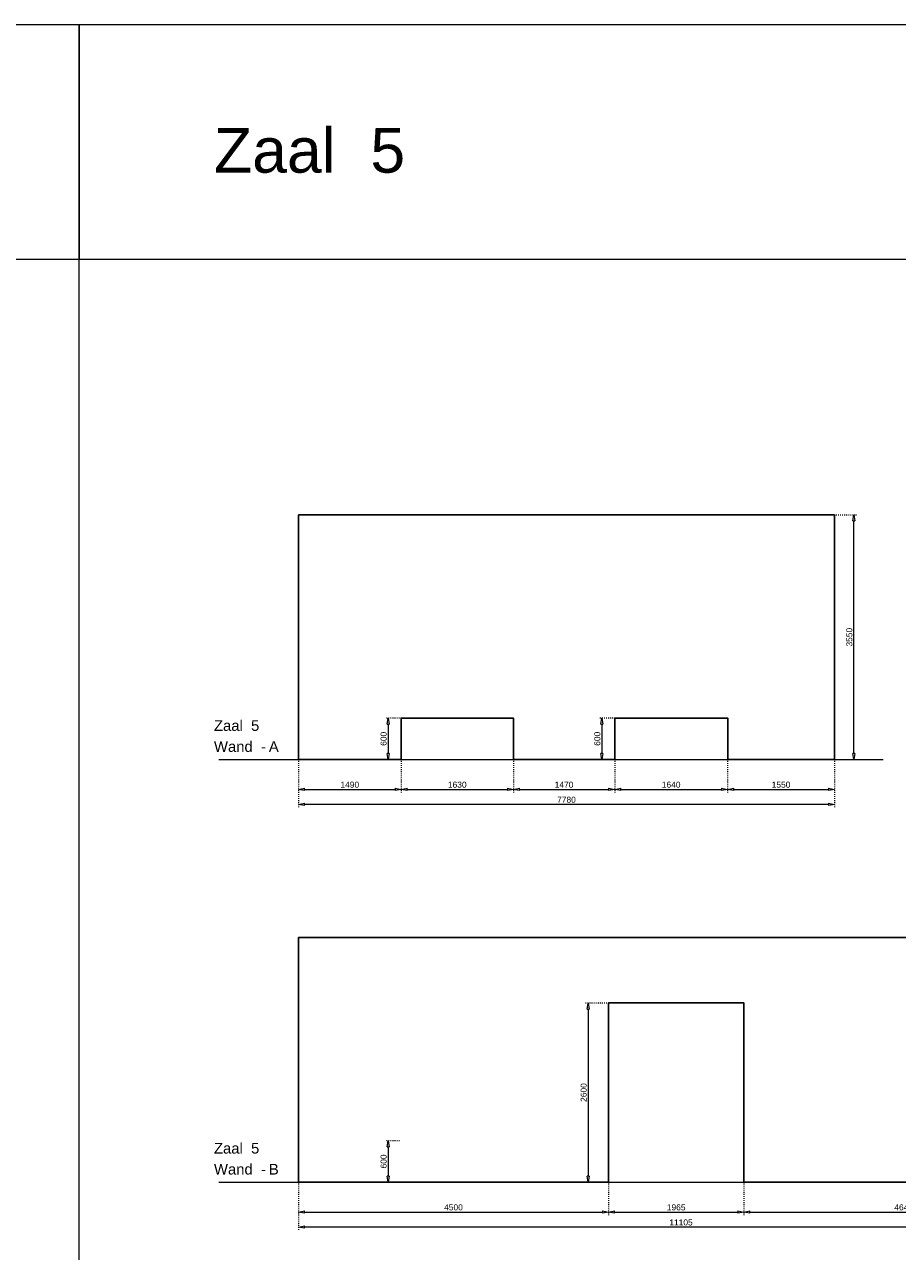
# Model space of a CAD drawing. Header units: millimetres. Extents: x 91086 to 300562, y -68316 to 28747.
# Tile 42 of 61: x 196593 to 209264, y 10935 to 28747. Entities that reach past the tile are written whole.
import ezdxf

# ---------------------------------------------------------------- set-up
doc = ezdxf.new("R2010")
doc.units = ezdxf.units.MM
doc.linetypes.add('ACAD_ISO03W100', pattern=[30, 12, -18])
doc.layers.get('Defpoints').update_dxf_attribs({"lineweight": 0})
for name, color, linetype, lineweight in [('25-Staal-B', 150, 'Continuous', 25), ('^ 0-Staal-txt', 7, 'Continuous', 0), ('Layer1', 252, 'Continuous', 0)]:
    doc.layers.add(name, color=color, linetype=linetype, lineweight=lineweight)
doc.styles.add('Arial', font='arial.ttf')
doc.dimstyles.new('dim-11', dxfattribs={"dimscale": 35, "dimtxt": 2.5, "dimasz": 2.5, "dimexe": 1.25, "dimexo": 0.625, "dimtad": 1, "dimdec": 0, "dimtxsty": 'Arial', "dimblk": 'CLOSEDBLANK', "dimcen": 3, "dimclrd": 252, "dimclre": 252, "dimclrt": 7, "dimadec": 0, "dimazin": 0, "dimtfac": 1, "dimtdec": 0, "dimtmove": 0, "dimatfit": 3, "dimldrblk": 'CLOSEDBLANK', "dimfxl": 1, "dimlwd": 0, "dimlwe": 0, "dimarcsym": 0})

# ---------------------------------------------------------------- blocks, each defined once
blk = doc.blocks.new('_ClosedBlank')
at = {"color": 0, "linetype": 'ByBlock', "lineweight": -2}
for p, q in [((-1, 0.17), (0, 0)), ((-1, 0.17), (-1, -0.17)), ((0, 0), (-1, -0.17))]:
    blk.add_line(p, q, dxfattribs=at)
blk = doc.blocks.new('*D120')
at = {"layer": '25-Staal-B', "color": 252, "linetype": 'ACAD_ISO03W100', "lineweight": 0, "transparency": 16777216}
for p, q in [((200569, 18056), (200569, 17600)), ((202059, 18056), (202059, 17600))]:
    blk.add_line(p, q, dxfattribs=at)
at = {"layer": '25-Staal-B', "color": 252, "lineweight": 0, "transparency": 16777216}
blk.add_line((200657, 17644), (201972, 17644), dxfattribs=at)
at = {"layer": 'Defpoints', "color": 0, "transparency": 16777216}
for p in [(200569, 18078), (202059, 18078), (202059, 17644)]:
    blk.add_point(p, dxfattribs=at)
at = {"layer": '25-Staal-B', "color": 252, "lineweight": 0, "transparency": 16777216, "xscale": 87.5, "yscale": 87.5, "zscale": 87.5, "rotation": 180}
blk.add_blockref('_ClosedBlank', (200569, 17644), dxfattribs=at)
at = {"layer": '25-Staal-B', "color": 252, "lineweight": 0, "transparency": 16777216, "xscale": 87.5, "yscale": 87.5, "zscale": 87.5}
blk.add_blockref('_ClosedBlank', (202059, 17644), dxfattribs=at)
at = {"layer": '25-Staal-B', "color": 7, "transparency": 16777216, "insert": (201314, 17711), "char_height": 87.5, "attachment_point": 5, "style": 'Arial'}
blk.add_mtext('1490', dxfattribs=at)
blk = doc.blocks.new('*D121')
at = {"layer": '25-Staal-B', "color": 252, "linetype": 'ACAD_ISO03W100', "lineweight": 0, "transparency": 16777216}
for p, q in [((202059, 18056), (202059, 17600)), ((203689, 18056), (203689, 17600))]:
    blk.add_line(p, q, dxfattribs=at)
at = {"layer": '25-Staal-B', "color": 252, "lineweight": 0, "transparency": 16777216}
blk.add_line((202147, 17644), (203602, 17644), dxfattribs=at)
at = {"layer": 'Defpoints', "color": 0, "transparency": 16777216}
for p in [(202059, 18078), (203689, 18078), (203689, 17644)]:
    blk.add_point(p, dxfattribs=at)
at = {"layer": '25-Staal-B', "color": 252, "lineweight": 0, "transparency": 16777216, "xscale": 87.5, "yscale": 87.5, "zscale": 87.5, "rotation": 180}
blk.add_blockref('_ClosedBlank', (202059, 17644), dxfattribs=at)
at = {"layer": '25-Staal-B', "color": 252, "lineweight": 0, "transparency": 16777216, "xscale": 87.5, "yscale": 87.5, "zscale": 87.5}
blk.add_blockref('_ClosedBlank', (203689, 17644), dxfattribs=at)
at = {"layer": '25-Staal-B', "color": 7, "transparency": 16777216, "insert": (202874, 17711), "char_height": 87.5, "attachment_point": 5, "style": 'Arial'}
blk.add_mtext('1630', dxfattribs=at)
blk = doc.blocks.new('*D122')
at = {"layer": '25-Staal-B', "color": 252, "linetype": 'ACAD_ISO03W100', "lineweight": 0, "transparency": 16777216}
for p, q in [((203689, 18056), (203689, 17600)), ((205159, 18056), (205159, 17600))]:
    blk.add_line(p, q, dxfattribs=at)
at = {"layer": '25-Staal-B', "color": 252, "lineweight": 0, "transparency": 16777216}
blk.add_line((203777, 17644), (205072, 17644), dxfattribs=at)
at = {"layer": 'Defpoints', "color": 0, "transparency": 16777216}
for p in [(203689, 18078), (205159, 18078), (205159, 17644)]:
    blk.add_point(p, dxfattribs=at)
at = {"layer": '25-Staal-B', "color": 252, "lineweight": 0, "transparency": 16777216, "xscale": 87.5, "yscale": 87.5, "zscale": 87.5, "rotation": 180}
blk.add_blockref('_ClosedBlank', (203689, 17644), dxfattribs=at)
at = {"layer": '25-Staal-B', "color": 252, "lineweight": 0, "transparency": 16777216, "xscale": 87.5, "yscale": 87.5, "zscale": 87.5}
blk.add_blockref('_ClosedBlank', (205159, 17644), dxfattribs=at)
at = {"layer": '25-Staal-B', "color": 7, "transparency": 16777216, "insert": (204424, 17711), "char_height": 87.5, "attachment_point": 5, "style": 'Arial'}
blk.add_mtext('1470', dxfattribs=at)
blk = doc.blocks.new('*D123')
at = {"layer": '25-Staal-B', "color": 252, "linetype": 'ACAD_ISO03W100', "lineweight": 0, "transparency": 16777216}
for p, q in [((205159, 18056), (205159, 17600)), ((206799, 18056), (206799, 17600))]:
    blk.add_line(p, q, dxfattribs=at)
at = {"layer": '25-Staal-B', "color": 252, "lineweight": 0, "transparency": 16777216}
blk.add_line((205247, 17644), (206712, 17644), dxfattribs=at)
at = {"layer": 'Defpoints', "color": 0, "transparency": 16777216}
for p in [(205159, 18078), (206799, 18078), (206799, 17644)]:
    blk.add_point(p, dxfattribs=at)
at = {"layer": '25-Staal-B', "color": 252, "lineweight": 0, "transparency": 16777216, "xscale": 87.5, "yscale": 87.5, "zscale": 87.5, "rotation": 180}
blk.add_blockref('_ClosedBlank', (205159, 17644), dxfattribs=at)
at = {"layer": '25-Staal-B', "color": 252, "lineweight": 0, "transparency": 16777216, "xscale": 87.5, "yscale": 87.5, "zscale": 87.5}
blk.add_blockref('_ClosedBlank', (206799, 17644), dxfattribs=at)
at = {"layer": '25-Staal-B', "color": 7, "transparency": 16777216, "insert": (205979, 17711), "char_height": 87.5, "attachment_point": 5, "style": 'Arial'}
blk.add_mtext('1640', dxfattribs=at)
blk = doc.blocks.new('*D124')
at = {"layer": '25-Staal-B', "color": 252, "linetype": 'ACAD_ISO03W100', "lineweight": 0, "transparency": 16777216}
for p, q in [((206799, 18056), (206799, 17600)), ((208349, 18056), (208349, 17600))]:
    blk.add_line(p, q, dxfattribs=at)
at = {"layer": '25-Staal-B', "color": 252, "lineweight": 0, "transparency": 16777216}
blk.add_line((206887, 17644), (208262, 17644), dxfattribs=at)
at = {"layer": 'Defpoints', "color": 0, "transparency": 16777216}
for p in [(206799, 18078), (208349, 18078), (208349, 17644)]:
    blk.add_point(p, dxfattribs=at)
at = {"layer": '25-Staal-B', "color": 252, "lineweight": 0, "transparency": 16777216, "xscale": 87.5, "yscale": 87.5, "zscale": 87.5, "rotation": 180}
blk.add_blockref('_ClosedBlank', (206799, 17644), dxfattribs=at)
at = {"layer": '25-Staal-B', "color": 252, "lineweight": 0, "transparency": 16777216, "xscale": 87.5, "yscale": 87.5, "zscale": 87.5}
blk.add_blockref('_ClosedBlank', (208349, 17644), dxfattribs=at)
at = {"layer": '25-Staal-B', "color": 7, "transparency": 16777216, "insert": (207574, 17711), "char_height": 87.5, "attachment_point": 5, "style": 'Arial'}
blk.add_mtext('1550', dxfattribs=at)
blk = doc.blocks.new('*D125')
at = {"layer": '25-Staal-B', "color": 252, "linetype": 'ACAD_ISO03W100', "lineweight": 0, "transparency": 16777216}
for p, q in [((200569, 18056), (200569, 17382)), ((208349, 18056), (208349, 17382))]:
    blk.add_line(p, q, dxfattribs=at)
at = {"layer": '25-Staal-B', "color": 252, "lineweight": 0, "transparency": 16777216}
blk.add_line((208262, 17426), (200657, 17426), dxfattribs=at)
at = {"layer": 'Defpoints', "color": 0, "transparency": 16777216}
for p in [(200569, 18078), (208349, 18078), (200569, 17426)]:
    blk.add_point(p, dxfattribs=at)
at = {"layer": '25-Staal-B', "color": 252, "lineweight": 0, "transparency": 16777216, "xscale": 87.5, "yscale": 87.5, "zscale": 87.5, "rotation": 180}
blk.add_blockref('_ClosedBlank', (200569, 17426), dxfattribs=at)
at = {"layer": '25-Staal-B', "color": 252, "lineweight": 0, "transparency": 16777216, "xscale": 87.5, "yscale": 87.5, "zscale": 87.5}
blk.add_blockref('_ClosedBlank', (208349, 17426), dxfattribs=at)
at = {"layer": '25-Staal-B', "color": 7, "transparency": 16777216, "insert": (204459, 17493), "char_height": 87.5, "attachment_point": 5, "style": 'Arial'}
blk.add_mtext('7780', dxfattribs=at)
blk = doc.blocks.new('*D126')
at = {"layer": '25-Staal-B', "color": 252, "linetype": 'ACAD_ISO03W100', "lineweight": 0, "transparency": 16777216}
for p, q in [((202037, 18678), (201827, 18678)), ((202037, 18078), (201827, 18078))]:
    blk.add_line(p, q, dxfattribs=at)
at = {"layer": '25-Staal-B', "color": 252, "lineweight": 0, "transparency": 16777216}
blk.add_line((201871, 18591), (201871, 18166), dxfattribs=at)
at = {"layer": 'Defpoints', "color": 0, "transparency": 16777216}
for p in [(202059, 18678), (201871, 18078), (202059, 18078)]:
    blk.add_point(p, dxfattribs=at)
at = {"layer": '25-Staal-B', "color": 252, "lineweight": 0, "transparency": 16777216, "xscale": 87.5, "yscale": 87.5, "zscale": 87.5}
for p, rotation in [((201871, 18678), 90), ((201871, 18078), 270)]:
    blk.add_blockref('_ClosedBlank', p, dxfattribs=dict(at, rotation=rotation))
at = {"layer": '25-Staal-B', "color": 7, "transparency": 16777216, "insert": (201805, 18378), "char_height": 87.5, "attachment_point": 5, "rotation": 90, "style": 'Arial'}
blk.add_mtext('600', dxfattribs=at)
blk = doc.blocks.new('*D127')
at = {"layer": '25-Staal-B', "color": 252, "linetype": 'ACAD_ISO03W100', "lineweight": 0, "transparency": 16777216}
for p, q in [((205137, 18678), (204930, 18678)), ((205137, 18078), (204930, 18078))]:
    blk.add_line(p, q, dxfattribs=at)
at = {"layer": '25-Staal-B', "color": 252, "lineweight": 0, "transparency": 16777216}
blk.add_line((204973, 18591), (204973, 18166), dxfattribs=at)
at = {"layer": 'Defpoints', "color": 0, "transparency": 16777216}
for p in [(205159, 18678), (204973, 18078), (205159, 18078)]:
    blk.add_point(p, dxfattribs=at)
at = {"layer": '25-Staal-B', "color": 252, "lineweight": 0, "transparency": 16777216, "xscale": 87.5, "yscale": 87.5, "zscale": 87.5}
for p, rotation in [((204973, 18678), 90), ((204973, 18078), 270)]:
    blk.add_blockref('_ClosedBlank', p, dxfattribs=dict(at, rotation=rotation))
at = {"layer": '25-Staal-B', "color": 7, "transparency": 16777216, "insert": (204907, 18378), "char_height": 87.5, "attachment_point": 5, "rotation": 90, "style": 'Arial'}
blk.add_mtext('600', dxfattribs=at)
blk = doc.blocks.new('*D128')
at = {"layer": '25-Staal-B', "color": 252, "linetype": 'ACAD_ISO03W100', "lineweight": 0, "transparency": 16777216}
for p, q in [((208371, 21628), (208676, 21628)), ((208371, 18078), (208676, 18078))]:
    blk.add_line(p, q, dxfattribs=at)
at = {"layer": '25-Staal-B', "color": 252, "lineweight": 0, "transparency": 16777216}
blk.add_line((208632, 18166), (208632, 21541), dxfattribs=at)
at = {"layer": 'Defpoints', "color": 0, "transparency": 16777216}
for p in [(208349, 21628), (208632, 21628), (208349, 18078)]:
    blk.add_point(p, dxfattribs=at)
at = {"layer": '25-Staal-B', "color": 252, "lineweight": 0, "transparency": 16777216, "xscale": 87.5, "yscale": 87.5, "zscale": 87.5}
for p, rotation in [((208632, 21628), 90), ((208632, 18078), 270)]:
    blk.add_blockref('_ClosedBlank', p, dxfattribs=dict(at, rotation=rotation))
at = {"layer": '25-Staal-B', "color": 7, "transparency": 16777216, "insert": (208565, 19853), "char_height": 87.5, "attachment_point": 5, "rotation": 90, "style": 'Arial'}
blk.add_mtext('3550', dxfattribs=at)
blk = doc.blocks.new('*D129')
at = {"layer": '25-Staal-B', "color": 252, "linetype": 'ACAD_ISO03W100', "lineweight": 0, "transparency": 16777216}
for p, q in [((200569, 11920), (200569, 11464)), ((205069, 11920), (205069, 11464))]:
    blk.add_line(p, q, dxfattribs=at)
at = {"layer": '25-Staal-B', "color": 252, "lineweight": 0, "transparency": 16777216}
blk.add_line((200657, 11508), (204982, 11508), dxfattribs=at)
at = {"layer": 'Defpoints', "color": 0, "transparency": 16777216}
for p in [(200569, 11942), (205069, 11942), (205069, 11508)]:
    blk.add_point(p, dxfattribs=at)
at = {"layer": '25-Staal-B', "color": 252, "lineweight": 0, "transparency": 16777216, "xscale": 87.5, "yscale": 87.5, "zscale": 87.5, "rotation": 180}
blk.add_blockref('_ClosedBlank', (200569, 11508), dxfattribs=at)
at = {"layer": '25-Staal-B', "color": 252, "lineweight": 0, "transparency": 16777216, "xscale": 87.5, "yscale": 87.5, "zscale": 87.5}
blk.add_blockref('_ClosedBlank', (205069, 11508), dxfattribs=at)
at = {"layer": '25-Staal-B', "color": 7, "transparency": 16777216, "insert": (202819, 11575), "char_height": 87.5, "attachment_point": 5, "style": 'Arial'}
blk.add_mtext('4500', dxfattribs=at)
blk = doc.blocks.new('*D130')
at = {"layer": '25-Staal-B', "color": 252, "linetype": 'ACAD_ISO03W100', "lineweight": 0, "transparency": 16777216}
for p, q in [((205069, 11920), (205069, 11464)), ((207034, 11920), (207034, 11464))]:
    blk.add_line(p, q, dxfattribs=at)
at = {"layer": '25-Staal-B', "color": 252, "lineweight": 0, "transparency": 16777216}
blk.add_line((205157, 11508), (206947, 11508), dxfattribs=at)
at = {"layer": 'Defpoints', "color": 0, "transparency": 16777216}
for p in [(205069, 11942), (207034, 11942), (207034, 11508)]:
    blk.add_point(p, dxfattribs=at)
at = {"layer": '25-Staal-B', "color": 252, "lineweight": 0, "transparency": 16777216, "xscale": 87.5, "yscale": 87.5, "zscale": 87.5, "rotation": 180}
blk.add_blockref('_ClosedBlank', (205069, 11508), dxfattribs=at)
at = {"layer": '25-Staal-B', "color": 252, "lineweight": 0, "transparency": 16777216, "xscale": 87.5, "yscale": 87.5, "zscale": 87.5}
blk.add_blockref('_ClosedBlank', (207034, 11508), dxfattribs=at)
at = {"layer": '25-Staal-B', "color": 7, "transparency": 16777216, "insert": (206052, 11575), "char_height": 87.5, "attachment_point": 5, "style": 'Arial'}
blk.add_mtext('1965', dxfattribs=at)
blk = doc.blocks.new('*D131')
at = {"layer": '25-Staal-B', "color": 252, "linetype": 'ACAD_ISO03W100', "lineweight": 0, "transparency": 16777216}
for p, q in [((207034, 11920), (207034, 11464)), ((211674, 11920), (211674, 11464))]:
    blk.add_line(p, q, dxfattribs=at)
at = {"layer": '25-Staal-B', "color": 252, "lineweight": 0, "transparency": 16777216}
blk.add_line((207122, 11508), (211587, 11508), dxfattribs=at)
at = {"layer": 'Defpoints', "color": 0, "transparency": 16777216}
for p in [(207034, 11942), (211674, 11942), (211674, 11508)]:
    blk.add_point(p, dxfattribs=at)
at = {"layer": '25-Staal-B', "color": 252, "lineweight": 0, "transparency": 16777216, "xscale": 87.5, "yscale": 87.5, "zscale": 87.5, "rotation": 180}
blk.add_blockref('_ClosedBlank', (207034, 11508), dxfattribs=at)
at = {"layer": '25-Staal-B', "color": 252, "lineweight": 0, "transparency": 16777216, "xscale": 87.5, "yscale": 87.5, "zscale": 87.5}
blk.add_blockref('_ClosedBlank', (211674, 11508), dxfattribs=at)
at = {"layer": '25-Staal-B', "color": 7, "transparency": 16777216, "insert": (209354, 11575), "char_height": 87.5, "attachment_point": 5, "style": 'Arial'}
blk.add_mtext('4640', dxfattribs=at)
blk = doc.blocks.new('*D132')
at = {"layer": '25-Staal-B', "color": 252, "linetype": 'ACAD_ISO03W100', "lineweight": 0, "transparency": 16777216}
for p, q in [((200569, 11920), (200569, 11246)), ((211674, 11920), (211674, 11246))]:
    blk.add_line(p, q, dxfattribs=at)
at = {"layer": '25-Staal-B', "color": 252, "lineweight": 0, "transparency": 16777216}
blk.add_line((211587, 11290), (200657, 11290), dxfattribs=at)
at = {"layer": 'Defpoints', "color": 0, "transparency": 16777216}
for p in [(200569, 11942), (211674, 11942), (200569, 11290)]:
    blk.add_point(p, dxfattribs=at)
at = {"layer": '25-Staal-B', "color": 252, "lineweight": 0, "transparency": 16777216, "xscale": 87.5, "yscale": 87.5, "zscale": 87.5, "rotation": 180}
blk.add_blockref('_ClosedBlank', (200569, 11290), dxfattribs=at)
at = {"layer": '25-Staal-B', "color": 252, "lineweight": 0, "transparency": 16777216, "xscale": 87.5, "yscale": 87.5, "zscale": 87.5}
blk.add_blockref('_ClosedBlank', (211674, 11290), dxfattribs=at)
at = {"layer": '25-Staal-B', "color": 7, "transparency": 16777216, "insert": (206122, 11356), "char_height": 87.5, "attachment_point": 5, "style": 'Arial'}
blk.add_mtext('11105', dxfattribs=at)
blk = doc.blocks.new('*D133')
at = {"layer": '25-Staal-B', "color": 252, "linetype": 'ACAD_ISO03W100', "lineweight": 0, "transparency": 16777216}
for p, q in [((202037, 12542), (201827, 12542)), ((202037, 11942), (201827, 11942))]:
    blk.add_line(p, q, dxfattribs=at)
at = {"layer": '25-Staal-B', "color": 252, "lineweight": 0, "transparency": 16777216}
blk.add_line((201871, 12455), (201871, 12030), dxfattribs=at)
at = {"layer": 'Defpoints', "color": 0, "transparency": 16777216}
for p in [(202059, 12542), (201871, 11942), (202059, 11942)]:
    blk.add_point(p, dxfattribs=at)
at = {"layer": '25-Staal-B', "color": 252, "lineweight": 0, "transparency": 16777216, "xscale": 87.5, "yscale": 87.5, "zscale": 87.5}
for p, rotation in [((201871, 12542), 90), ((201871, 11942), 270)]:
    blk.add_blockref('_ClosedBlank', p, dxfattribs=dict(at, rotation=rotation))
at = {"layer": '25-Staal-B', "color": 7, "transparency": 16777216, "insert": (201805, 12242), "char_height": 87.5, "attachment_point": 5, "rotation": 90, "style": 'Arial'}
blk.add_mtext('600', dxfattribs=at)
blk = doc.blocks.new('*D134')
at = {"layer": '25-Staal-B', "color": 252, "linetype": 'ACAD_ISO03W100', "lineweight": 0, "transparency": 16777216}
for p, q in [((205047, 14542), (204732, 14542)), ((205047, 11942), (204732, 11942))]:
    blk.add_line(p, q, dxfattribs=at)
at = {"layer": '25-Staal-B', "color": 252, "lineweight": 0, "transparency": 16777216}
blk.add_line((204775, 14455), (204775, 12030), dxfattribs=at)
at = {"layer": 'Defpoints', "color": 0, "transparency": 16777216}
for p in [(205069, 14542), (204775, 11942), (205069, 11942)]:
    blk.add_point(p, dxfattribs=at)
at = {"layer": '25-Staal-B', "color": 252, "lineweight": 0, "transparency": 16777216, "xscale": 87.5, "yscale": 87.5, "zscale": 87.5}
for p, rotation in [((204775, 14542), 90), ((204775, 11942), 270)]:
    blk.add_blockref('_ClosedBlank', p, dxfattribs=dict(at, rotation=rotation))
at = {"layer": '25-Staal-B', "color": 7, "transparency": 16777216, "insert": (204709, 13242), "char_height": 87.5, "attachment_point": 5, "rotation": 90, "style": 'Arial'}
blk.add_mtext('2600', dxfattribs=at)

msp = doc.modelspace()

# ---------------------------------------------------------------- linework, layer by layer
at = {"layer": '25-Staal-B'}
for points in [[(200569.2, 21628.4), (208349.2, 21628.4), (208349.2, 18078.4), (206799.2, 18078.4), (206799.2, 18678.4), (205159.2, 18678.4), (205159.2, 18078.4), (203689.2, 18078.4), (203689.2, 18678.4), (202059.2, 18678.4), (202059.2, 18078.4), (200569.2, 18078.4)], [(200569.2, 11942.2), (205069.2, 11942.2), (205069.2, 14542.2), (207034.2, 14542.2), (207034.2, 11942.2), (211674.2, 11942.2), (211674.2, 14457.2), (209965.2, 14457.2), (209965.2, 15492.2), (200569.2, 15492.2)]]:
    msp.add_lwpolyline(points, close=True, dxfattribs=at)
at = {"layer": '^ 0-Staal-txt', "lineweight": 0}
for points in [[(199412.8, 18078.4), (209057.1, 18078.4)], [(199412.8, 11942.2), (212998.6, 11942.2)]]:
    msp.add_lwpolyline(points, dxfattribs=at)
at = {"layer": 'Layer1'}
for points in [[(197387.9, 25335.3), (172867.4, 25335.3), (172867.4, 28746.7), (197387.9, 28746.7)], [(215833.9, 25335.3), (197387.9, 25335.3), (197387.9, 28746.7), (215833.9, 28746.7)]]:
    msp.add_lwpolyline(points, close=True, dxfattribs=at)
msp.add_lwpolyline([(197387.9, -2338), (197387.9, 25335.3)], dxfattribs=at)

# ---------------------------------------------------------------- texts
at = {"layer": '^ 0-Staal-txt', "lineweight": 0, "style": 'Arial'}
for s, height, p in [('Zaal  5', 650, (199342.2, 26596.1)), ('Zaal  5', 154.21, (199342.2, 18492.5)), ('Wand  - ', 154.21, (199342.2, 18187.8)), ('A', 154.2, (200139.3, 18187.8)), ('Zaal  5', 154.21, (199342.2, 12356.3)), ('Wand  - ', 154.21, (199342.2, 12051.6)), ('B', 154.2, (200139.3, 12051.6))]:
    msp.add_text(s, height=height, dxfattribs=at).set_placement(p)

# ---------------------------------------------------------------- dimensions: what is measured, and where the dimension line sits
at = {"layer": '25-Staal-B'}
for base, p1, p2, picture, middle in [((208631.9, 21628.4), (208349.2, 18078.4), (208349.2, 21628.4), '*D128', (208565.4, 19853.4)), ((201871.1, 18078.4), (202059.2, 18678.4), (202059.2, 18078.4), '*D126', (201804.5, 18378.4)), ((204973.4, 18078.4), (205159.2, 18678.4), (205159.2, 18078.4), '*D127', (204906.8, 18378.4)), ((204775.4, 11942.2), (205069.2, 14542.2), (205069.2, 11942.2), '*D134', (204708.8, 13242.2)), ((201871.1, 11942.2), (202059.2, 12542.2), (202059.2, 11942.2), '*D133', (201804.5, 12242.2))]:
    dim = msp.add_linear_dim(base=base, p1=p1, p2=p2, angle=90, dimstyle='dim-11', dxfattribs=at)
    dim.commit()
    dim.dimension.update_dxf_attribs({"geometry": picture, "text_midpoint": middle})
for base, p1, p2, picture, middle in [((202059.2, 17644.2), (200569.2, 18078.4), (202059.2, 18078.4), '*D120', (201314.2, 17710.7)), ((200569.2, 17426), (208349.2, 18078.4), (200569.2, 18078.4), '*D125', (204459.2, 17492.5)), ((203689.2, 17644.2), (202059.2, 18078.4), (203689.2, 18078.4), '*D121', (202874.2, 17710.8)), ((205159.2, 17644.2), (203689.2, 18078.4), (205159.2, 18078.4), '*D122', (204424.2, 17710.7)), ((206799.2, 17644.2), (205159.2, 18078.4), (206799.2, 18078.4), '*D123', (205979.2, 17710.7)), ((208349.2, 17644.2), (206799.2, 18078.4), (208349.2, 18078.4), '*D124', (207574.2, 17710.7)), ((205069.2, 11508), (200569.2, 11942.2), (205069.2, 11942.2), '*D129', (202819.2, 11574.5)), ((200569.2, 11289.8), (211674.2, 11942.2), (200569.2, 11942.2), '*D132', (206121.7, 11356.3)), ((207034.2, 11508), (205069.2, 11942.2), (207034.2, 11942.2), '*D130', (206051.7, 11574.5)), ((211674.2, 11508), (207034.2, 11942.2), (211674.2, 11942.2), '*D131', (209354.2, 11574.5))]:
    dim = msp.add_linear_dim(base=base, p1=p1, p2=p2, dimstyle='dim-11', dxfattribs=at)
    dim.commit()
    dim.dimension.update_dxf_attribs({"geometry": picture, "text_midpoint": middle})

doc.saveas('drawing.dxf')
